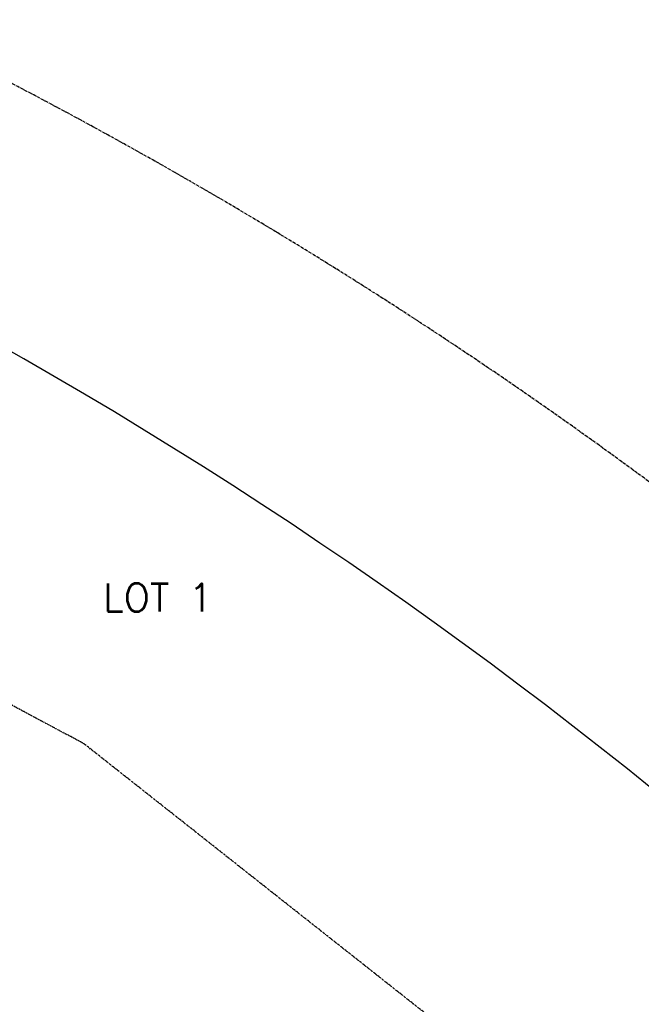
# Model space of a CAD drawing. Extents: x 429357 to 505151, y 227904 to 248592.
# Tile 3 of 256: x 438924 to 439191, y 241426 to 241848. Entities that reach past the tile are written whole.
import ezdxf
from ezdxf.enums import TextEntityAlignment as Align

# ---------------------------------------------------------------- set-up
doc = ezdxf.new("R2010")
doc.units = 0
doc.header["$MEASUREMENT"] = 0
doc.linetypes.add('CENTER', pattern=[2, 1.25, -0.25, 0.25, -0.25])
doc.linetypes.add('STREAM2', pattern=[0.7375, 0.5, -0.05, 0.0125, -0.05, 0.0125, -0.05, 0.0125, -0.05])
for name, color, linetype in [('V-PROP-LINE-RR-MNDR', 23, 'STREAM2'), ('V-RWAY-CNTR-PLO-F031-COMP', 5, 'CENTER'), ('V-RWAY-LINE-RR-9000', 34, 'Continuous'), ('V-RWAY-LINE-RR-COVER', 53, 'Continuous'), ('V-RWAY-LINE-RR-TEXT', 33, 'Continuous')]:
    doc.layers.add(name, color=color, linetype=linetype)
doc.styles.add('L120', font='simplex.shx', dxfattribs={"height": 0.12})

msp = doc.modelspace()

# ---------------------------------------------------------------- linework, layer by layer
at = {"layer": 'V-PROP-LINE-RR-MNDR', "flags": 128}
msp.add_lwpolyline([(439775.37, 240048.59), (439761.33, 240339.25), (439642.82, 240722.54), (439493.24, 240988.93), (439239.78, 241310.07), (438951.94, 241537.55), (438664.48, 241691.26), (438214.62, 241868.93)], dxfattribs=at)
at = {"layer": 'V-RWAY-CNTR-PLO-F031-COMP'}
msp.add_arc((437968.42, 239994.07), 2059.86, 14.1757, 68.3757, dxfattribs=at)
at = {"layer": 'V-RWAY-LINE-RR-9000'}
msp.add_arc((437923.12, 239949.15), 2019.93, 14.21585, 68.346, dxfattribs=at)
at = {"layer": 'V-RWAY-LINE-RR-COVER'}
msp.add_arc((437923.12, 239949.15), 2019.93, 14.21585, 68.346, dxfattribs=at)

# ---------------------------------------------------------------- texts
at = {"layer": 'V-RWAY-LINE-RR-TEXT', "style": 'L120'}
msp.add_text('LOT 1', height=12, dxfattribs=at).set_placement((438983.6, 241600.15), align=Align.MIDDLE_CENTER)

doc.saveas('drawing.dxf')
